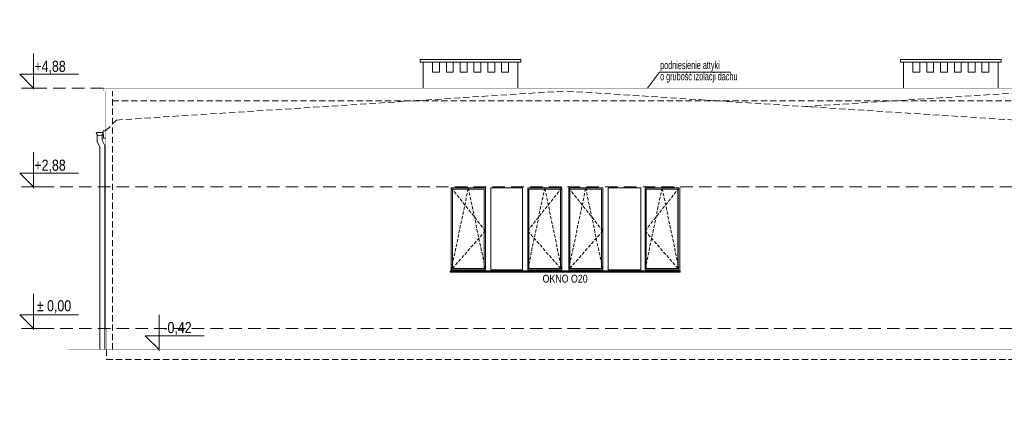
# Model space of a CAD drawing. Header units: millimetres. Extents: x 18880 to 99371, y -5529 to 27899.
# Tile 78 of 158: x 39505 to 41501, y 3894 to 4672. Entities that reach past the tile are written whole.
import ezdxf

# ---------------------------------------------------------------- set-up
doc = ezdxf.new("R2010")
doc.units = ezdxf.units.MM
doc.linetypes.add('DASHED', pattern=[19.05, 12.7, -6.35])
for name, color, linetype, lineweight in [('AA_OPIS', 2, 'Continuous', 0), ('AA_WIDOK', 254, 'Continuous', 0), ('AA_WYMIAROWANIE_WEW', 253, 'Continuous', 0)]:
    doc.layers.add(name, color=color, linetype=linetype, lineweight=lineweight)
doc.styles.add('ARIAL', font='arial.ttf')
doc.styles.add('DIM07', font='romans.shx', dxfattribs={"width": 0.7})
doc.styles.add('Dimensions', font='arial.ttf', dxfattribs={"width": 0.8})
doc.dimstyles.new('Rzędne__wierzch', dxfattribs={"dimtxt": 15, "dimasz": 0.75, "dimexe": 8, "dimexo": 0, "dimgap": 0, "dimtad": 0, "dimjust": 2, "dimtih": 1, "dimtoh": 1, "dimlfac": 0.01, "dimzin": 1, "dimtxsty": 'Dimensions', "dimblk": 'KOTA', "dimcen": 0, "dimse1": 1, "dimse2": 1, "dimsd1": 1, "dimclrd": 256, "dimclre": 256, "dimclrt": 256, "dimazin": 0, "dimtfac": 1, "dimtofl": 0, "dimtmove": 2, "dimatfit": 2, "dimldrblk": 'NONE', "dimfxl": 1, "dimlwd": -1, "dimlwe": -1, "dimarcsym": 0})

# ---------------------------------------------------------------- blocks, each defined once
blk = doc.blocks.new('KOTA')
at = {"ltscale": 100}
blk.add_lwpolyline([(62.5, 0), (0, 0), (25, 25), (25, -81)], dxfattribs=at)
blk = doc.blocks.new('*D588')
at = {"layer": 'AA_WYMIAROWANIE_WEW', "transparency": 16777216}
blk.add_line((39533.2, 4043.2), (39533.2, 4044.4), dxfattribs=at)
at = {"layer": 'Defpoints', "color": 0, "transparency": 16777216}
for p in [(39533.2, 4045.5), (39549.4, 4045.5), (39560.9, 4037.9)]:
    blk.add_point(p, dxfattribs=at)
at = {"layer": 'AA_WYMIAROWANIE_WEW', "transparency": 16777216, "xscale": 1.125, "yscale": 1.125, "zscale": 1.125, "rotation": 90}
blk.add_blockref('KOTA', (39533.2, 4045.5), dxfattribs=at)
at = {"layer": 'AA_WYMIAROWANIE_WEW', "lineweight": 0, "transparency": 16777216, "insert": (39571, 4089.8), "char_height": 22.5, "attachment_point": 5, "style": 'Dimensions'}
blk.add_mtext(' %%P{\\fArial|b0|i0|c238|p34; }0,00', dxfattribs=at)
blk = doc.blocks.new('_None')
blk = doc.blocks.new('*D589')
at = {"layer": 'AA_WYMIAROWANIE_WEW', "transparency": 16777216}
blk.add_line((39533.2, 4330.7), (39533.2, 4331.9), dxfattribs=at)
at = {"layer": 'Defpoints', "color": 0, "transparency": 16777216}
for p in [(39533.2, 4333), (39542.9, 4333), (39508.4, 4045.5)]:
    blk.add_point(p, dxfattribs=at)
at = {"layer": 'AA_WYMIAROWANIE_WEW', "transparency": 16777216, "xscale": 1.125, "yscale": 1.125, "zscale": 1.125, "rotation": 90}
blk.add_blockref('KOTA', (39533.2, 4333), dxfattribs=at)
at = {"layer": 'AA_WYMIAROWANIE_WEW', "lineweight": 0, "transparency": 16777216, "insert": (39566.5, 4375), "char_height": 22.5, "attachment_point": 5, "style": 'Dimensions'}
blk.add_mtext('+2,88', dxfattribs=at)
blk = doc.blocks.new('*D590')
at = {"layer": 'AA_WYMIAROWANIE_WEW', "transparency": 16777216}
blk.add_line((39533.2, 4531.3), (39533.2, 4532.4), dxfattribs=at)
at = {"layer": 'Defpoints', "color": 0, "transparency": 16777216}
for p in [(39533.2, 4533.5), (39542.9, 4533.5), (39508.4, 4045.5)]:
    blk.add_point(p, dxfattribs=at)
at = {"layer": 'AA_WYMIAROWANIE_WEW', "transparency": 16777216, "xscale": 1.125, "yscale": 1.125, "zscale": 1.125, "rotation": 90}
blk.add_blockref('KOTA', (39533.2, 4533.5), dxfattribs=at)
at = {"layer": 'AA_WYMIAROWANIE_WEW', "lineweight": 0, "transparency": 16777216, "insert": (39566.5, 4575.6), "char_height": 22.5, "attachment_point": 5, "style": 'Dimensions'}
blk.add_mtext('+4,88', dxfattribs=at)
blk = doc.blocks.new('*D597')
at = {"layer": 'AA_WYMIAROWANIE_WEW', "transparency": 16777216}
blk.add_line((39787.6, 4000.7), (39787.6, 4001.9), dxfattribs=at)
at = {"layer": 'Defpoints', "color": 0, "transparency": 16777216}
for p in [(39782.7, 4003), (39787.6, 4003), (39750.2, 3894)]:
    blk.add_point(p, dxfattribs=at)
at = {"layer": 'AA_WYMIAROWANIE_WEW', "transparency": 16777216, "xscale": 1.125, "yscale": 1.125, "zscale": 1.125, "rotation": 90}
blk.add_blockref('KOTA', (39787.6, 4003), dxfattribs=at)
at = {"layer": 'AA_WYMIAROWANIE_WEW', "lineweight": 0, "transparency": 16777216, "insert": (39825, 4045.6), "char_height": 22.5, "attachment_point": 5, "style": 'Dimensions'}
blk.add_mtext('-0,42', dxfattribs=at)
blk = doc.blocks.new('*D598')
at = {"layer": 'AA_WYMIAROWANIE_WEW', "transparency": 16777216}
blk.add_line((39086.2, 4599.7), (39086.2, 4600.9), dxfattribs=at)
at = {"layer": 'Defpoints', "color": 0, "transparency": 16777216}
for p in [(39086.2, 4602), (39095.9, 4602), (39611.3, 4045.5)]:
    blk.add_point(p, dxfattribs=at)
at = {"layer": 'AA_WYMIAROWANIE_WEW', "transparency": 16777216, "xscale": 1.125, "yscale": 1.125, "zscale": 1.125, "rotation": 90}
blk.add_blockref('KOTA', (39086.2, 4602), dxfattribs=at)
at = {"layer": 'AA_WYMIAROWANIE_WEW', "lineweight": 0, "transparency": 16777216, "insert": (39119.6, 4644), "char_height": 22.5, "attachment_point": 5, "style": 'Dimensions'}
blk.add_mtext('+5,56', dxfattribs=at)
blk = doc.blocks.new('*D599')
at = {"layer": 'AA_WYMIAROWANIE_WEW', "transparency": 16777216}
blk.add_line((39077, 4051.3), (39077, 4052.4), dxfattribs=at)
at = {"layer": 'Defpoints', "color": 0, "transparency": 16777216}
for p in [(39077, 4053.5), (39086.7, 4053.5), (39611.3, 4045.5)]:
    blk.add_point(p, dxfattribs=at)
at = {"layer": 'AA_WYMIAROWANIE_WEW', "transparency": 16777216, "xscale": 1.125, "yscale": 1.125, "zscale": 1.125, "rotation": 90}
blk.add_blockref('KOTA', (39077, 4053.5), dxfattribs=at)
at = {"layer": 'AA_WYMIAROWANIE_WEW', "lineweight": 0, "transparency": 16777216, "insert": (39110.3, 4095.6), "char_height": 22.5, "attachment_point": 5, "style": 'Dimensions'}
blk.add_mtext('+0,08', dxfattribs=at)

msp = doc.modelspace()

# ---------------------------------------------------------------- linework, layer by layer
at = {"layer": 'AA_OPIS'}
msp.add_lwpolyline([(40778.2456, 4533.54791), (40802.40468, 4566.01087), (40945.65944, 4566.01087)], dxfattribs=at)
at = {"layer": 'AA_OPIS', "linetype": 'DASHED', "ltscale": 0.5}
for points in [[(40380.15638, 4330.98552), (40449.28971, 4243.92314), (40380.15638, 4164.92314), (40414.72305, 4330.98552), (40449.28971, 4164.92314)], [(40604.15638, 4330.98552), (40535.02305, 4243.92314), (40604.15638, 4164.92314), (40569.58971, 4330.98552), (40535.02305, 4164.92314)], [(40618.15638, 4330.98552), (40687.28971, 4243.92314), (40618.15638, 4164.92314), (40652.72305, 4330.98552), (40687.28971, 4164.92314)], [(40842.15638, 4330.98552), (40773.02305, 4243.92314), (40842.15638, 4164.92314), (40807.58971, 4330.98552), (40773.02305, 4164.92314)]]:
    msp.add_lwpolyline(points, dxfattribs=at)
at = {"layer": 'AA_WIDOK'}
for points in [[(40317.15638, 4585.7653), (40317.15638, 4591.7653), (40521.15638, 4591.7653), (40521.15638, 4585.7653)], [(40342.15638, 4565.7653), (40342.15638, 4585.7653), (40356.15638, 4585.7653), (40356.15638, 4565.7653)], [(40370.15638, 4565.7653), (40370.15638, 4585.7653), (40384.15638, 4585.7653), (40384.15638, 4565.7653)], [(40398.15638, 4565.7653), (40398.15638, 4585.7653), (40412.15638, 4585.7653), (40412.15638, 4565.7653)], [(40426.15638, 4565.7653), (40426.15638, 4585.7653), (40440.15638, 4585.7653), (40440.15638, 4565.7653)], [(40454.15638, 4565.7653), (40454.15638, 4585.7653), (40468.15638, 4585.7653), (40468.15638, 4565.7653)], [(40482.15638, 4565.7653), (40482.15638, 4585.7653), (40496.15638, 4585.7653), (40496.15638, 4565.7653)], [(41291.15638, 4585.7653), (41291.15638, 4591.7653), (41495.15638, 4591.7653), (41495.15638, 4585.7653)], [(41316.15638, 4565.7653), (41316.15638, 4585.7653), (41330.15638, 4585.7653), (41330.15638, 4565.7653)], [(41344.15638, 4565.7653), (41344.15638, 4585.7653), (41358.15638, 4585.7653), (41358.15638, 4565.7653)], [(41372.15638, 4565.7653), (41372.15638, 4585.7653), (41386.15638, 4585.7653), (41386.15638, 4565.7653)], [(41400.15638, 4565.7653), (41400.15638, 4585.7653), (41414.15638, 4585.7653), (41414.15638, 4565.7653)], [(41428.15638, 4565.7653), (41428.15638, 4585.7653), (41442.15638, 4585.7653), (41442.15638, 4565.7653)], [(41456.15638, 4565.7653), (41456.15638, 4585.7653), (41470.15638, 4585.7653), (41470.15638, 4565.7653)]]:
    msp.add_lwpolyline(points, close=True, dxfattribs=at)
for points in [[(40323.15638, 4585.7653), (40323.15638, 4533.54791)], [(40515.15638, 4585.7653), (40515.15638, 4533.54791)], [(41297.15638, 4585.7653), (41297.15638, 4533.54791)], [(41489.15638, 4585.7653), (41489.15638, 4533.54791)], [(39674.15638, 4446.55989), (39679.15638, 4446.85989)], [(39675.05476, 4431.58682), (39674.15638, 4446.55989)], [(39675.05476, 4431.58682), (39679.15638, 4431.83292)], [(40380.15638, 4330.98552), (40380.15638, 4164.92314)], [(40449.28971, 4330.98552), (40380.15638, 4330.98552)], [(40382.65638, 4328.48552), (40382.65638, 4167.42314)], [(40446.78971, 4328.48552), (40382.65638, 4328.48552)], [(40446.78971, 4167.42314), (40446.78971, 4328.48552)], [(40449.28971, 4164.92314), (40449.28971, 4330.98552)], [(40460.28971, 4330.98552), (40460.28971, 4164.92314)], [(40524.42305, 4330.98552), (40460.28971, 4330.98552)], [(40524.42305, 4164.92314), (40524.42305, 4330.98552)], [(40535.02305, 4330.98552), (40535.02305, 4164.92314)], [(40604.15638, 4330.98552), (40535.02305, 4330.98552)], [(40537.52305, 4328.48552), (40537.52305, 4167.42314)], [(40601.65638, 4328.48552), (40537.52305, 4328.48552)], [(40601.65638, 4167.42314), (40601.65638, 4328.48552)], [(40604.15638, 4164.92314), (40604.15638, 4330.98552)], [(40618.15638, 4330.98552), (40618.15638, 4164.92314)], [(40687.28971, 4330.98552), (40618.15638, 4330.98552)], [(40620.65638, 4328.48552), (40620.65638, 4167.42314)], [(40684.78971, 4328.48552), (40620.65638, 4328.48552)], [(40684.78971, 4167.42314), (40684.78971, 4328.48552)], [(40687.28971, 4164.92314), (40687.28971, 4330.98552)], [(40698.28971, 4330.98552), (40698.28971, 4164.92314)], [(40764.42305, 4330.98552), (40698.28971, 4330.98552)], [(40764.42305, 4164.92314), (40764.42305, 4330.98552)], [(40773.02305, 4330.98552), (40773.02305, 4164.92314)], [(40842.15638, 4330.98552), (40773.02305, 4330.98552)], [(40775.52305, 4328.48552), (40775.52305, 4167.42314)], [(40839.65638, 4328.48552), (40775.52305, 4328.48552)], [(40839.65638, 4167.42314), (40839.65638, 4328.48552)], [(40842.15638, 4164.92314), (40842.15638, 4330.98552)], [(40380.15638, 4164.92314), (40449.28971, 4164.92314)], [(40382.65638, 4167.42314), (40446.78971, 4167.42314)], [(40460.28971, 4164.92314), (40524.42305, 4164.92314)], [(40535.02305, 4164.92314), (40604.15638, 4164.92314)], [(40537.52305, 4167.42314), (40601.65638, 4167.42314)], [(40618.15638, 4164.92314), (40687.28971, 4164.92314)], [(40620.65638, 4167.42314), (40684.78971, 4167.42314)], [(40698.28971, 4164.92314), (40764.42305, 4164.92314)], [(40773.02305, 4164.92314), (40842.15638, 4164.92314)], [(40775.52305, 4167.42314), (40839.65638, 4167.42314)]]:
    msp.add_lwpolyline(points, dxfattribs=at)
at = {"layer": 'AA_WIDOK', "color": 1, "lineweight": 0, "ltscale": 0.1, "const_width": 2}
for points in [[(39558.17629, 4533.54791), (39508.17629, 4533.54791)], [(39558.17629, 4332.98552), (39508.17629, 4332.98552)], [(39558.37148, 4045.48552), (39508.37148, 4045.48552)]]:
    msp.add_lwpolyline(points, dxfattribs=at)
at = {"layer": 'AA_WIDOK', "color": 251, "linetype": 'DASHED', "lineweight": 0, "ltscale": 2}
for points in [[(39674.15638, 4533.54791), (39510.17712, 4533.54791)], [(44527.56129, 4332.98552), (39510.17712, 4332.98552)], [(44527.56129, 4045.48552), (39508.37148, 4045.48552)]]:
    msp.add_lwpolyline(points, dxfattribs=at)
at = {"layer": 'AA_WIDOK', "color": 4, "const_width": 0.5}
for points in [[(39674.15638, 4533.54791), (41548.15638, 4533.54791)], [(39674.15638, 4527.54791), (39674.15638, 4533.54791)], [(39674.15638, 4527.54791), (41548.15638, 4527.54791)]]:
    msp.add_lwpolyline(points, dxfattribs=at)
at = {"layer": 'AA_WIDOK', "const_width": 0.5}
for points in [[(39679.15638, 4045.48552), (39679.15638, 4527.54791)], [(41543.15638, 4045.48552), (39679.15638, 4045.48552)], [(39681.15638, 4002.98552), (39681.15638, 4045.48552)]]:
    msp.add_lwpolyline(points, dxfattribs=at)
at = {"layer": 'AA_WIDOK', "color": 8, "linetype": 'DASHED'}
for points in [[(39679.15638, 4446.85989), (39700.96846, 4468.67197), (40611.15638, 4527.54791)], [(39693.15638, 4002.98552), (39693.15638, 4527.54791)], [(41543.15638, 4446.85989), (41521.3443, 4468.67197), (40611.15638, 4527.54791)], [(41098.15638, 4496.04608), (41585.15638, 4527.54791)], [(39693.15638, 4507.54791), (44457.15638, 4507.54791)], [(39681.15638, 4002.98552), (39681.15638, 3982.98552), (41541.15638, 3982.98552), (41541.15638, 4002.98552)]]:
    msp.add_lwpolyline(points, dxfattribs=at)
at = {"layer": 'AA_WIDOK', "color": 4}
for points in [[(39661.0942, 4440.04791), (39660.15638, 4443.54791)], [(39660.15638, 4443.54791), (39667.15638, 4443.54791)], [(39663.65638, 4437.48573), (39661.0942, 4440.04791)], [(39662.15638, 4438.98573), (39662.15638, 4424.68513)], [(39667.15638, 4436.54791), (39663.65638, 4437.48573)], [(39667.15638, 4443.54791), (39674.15638, 4443.54791)], [(39670.65638, 4437.48573), (39667.15638, 4436.54791)], [(39673.21856, 4440.04791), (39670.65638, 4437.48573)], [(39672.15638, 4438.98573), (39672.15638, 4427.82766)], [(39673.21856, 4440.04791), (39674.15638, 4443.54791)], [(39662.15638, 4424.68513), (39667.60377, 4414.00597)], [(39667.60377, 4414.00597), (39667.60377, 4002.98552)], [(39672.15638, 4427.82766), (39677.60377, 4417.14851)], [(39677.60377, 4417.14851), (39677.60377, 4002.98552)], [(40378.15638, 4162.13702), (40378.15638, 4162.92314)], [(40378.15638, 4162.92314), (40609.15638, 4162.92314)], [(40609.15638, 4162.13702), (40378.15638, 4162.13702)], [(40378.15638, 4160.42314), (40378.15638, 4162.13702)], [(40609.15638, 4160.42314), (40378.15638, 4160.42314)], [(40378.15638, 4159.92314), (40378.15638, 4160.42314)], [(40609.15638, 4159.92314), (40378.15638, 4159.92314)], [(40609.15638, 4162.92314), (40844.15638, 4162.92314)], [(40844.15638, 4162.13702), (40609.15638, 4162.13702)], [(40844.15638, 4160.42314), (40609.15638, 4160.42314)], [(40844.15638, 4159.92314), (40609.15638, 4159.92314)], [(40844.15638, 4162.92314), (40844.15638, 4162.13702)], [(40844.15638, 4160.42314), (40844.15638, 4162.13702)], [(40844.15638, 4159.92314), (40844.15638, 4160.42314)]]:
    msp.add_lwpolyline(points, dxfattribs=at)
at = {"layer": 'AA_WIDOK', "color": 255, "const_width": 0.3}
for points in [[(40378.15638, 4332.98552), (40844.15638, 4332.98552)], [(40378.15638, 4162.92314), (40378.15638, 4332.98552)], [(40844.15638, 4332.98552), (40844.15638, 4162.92314)]]:
    msp.add_lwpolyline(points, dxfattribs=at)
at = {"layer": 'AA_WIDOK', "color": 3, "const_width": 0.5}
msp.add_lwpolyline([(39603.51116, 4002.98552), (44527.56129, 4002.98552)], dxfattribs=at)

# ---------------------------------------------------------------- texts
at = {"layer": 'AA_OPIS', "insert": (40803.56794, 4544.54804), "char_height": 16, "width": 151.2593731, "attachment_point": 7, "line_spacing_factor": 0.85, "style": 'DIM07'}
msp.add_mtext('{\\fArial Narrow|b0|i0|c238|p34;podniesienie attyki\\Po grubość izolacji dachu}', dxfattribs=at)
at = {"layer": 'AA_OPIS', "insert": (40610.92141, 4154.864), "char_height": 16, "width": 300, "attachment_point": 2, "style": 'ARIAL'}
msp.add_mtext('{\\W0.8;OKNO O20}', dxfattribs=at)

# ---------------------------------------------------------------- dimensions: what is measured, and where the dimension line sits
at = {"layer": 'AA_WYMIAROWANIE_WEW', "lineweight": 0}
for base, p1, p2, picture, middle in [((39086.22869, 4601.97606), (39611.31122, 4045.48552), (39095.94063, 4601.97606), '*D598', (39119.5656, 4643.99366)), ((39533.17629, 4533.54791), (39508.37148, 4045.48552), (39542.88822, 4533.54791), '*D590', (39566.51319, 4575.5655)), ((39533.1762887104, 4332.985522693), (39508.3714794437, 4045.485522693), (39542.8882233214, 4332.985522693), '*D589', (39566.5131942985, 4375.0031184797)), ((39076.98015, 4053.54791), (39611.31122, 4045.48552), (39086.69209, 4053.54791), '*D599', (39110.31706, 4095.5655))]:
    dim = msp.add_linear_dim(base=base, p1=p1, p2=p2, angle=90, dimstyle='Rzędne__wierzch', override={"dimscale": 1.5, "dimpost": '+<>'}, dxfattribs=at)
    dim.commit()
    dim.dimension.update_dxf_attribs({"geometry": picture, "text_midpoint": middle, "dimtype": 160})
for base, p1, p2, text, override, picture, middle in [((39533.17629, 4045.48552), (39560.85652, 4037.93118), (39549.37148, 4045.48552), ' %%P{\\fArial|b0|i0|c238|p34; }0,00', {"dimscale": 1.5, "dimpost": '+ ~<>'}, '*D588', (39571.00319, 4089.7736)), ((39787.61798, 4002.98552), (39750.16069, 3893.98552), (39782.66168, 4002.98552), '-0,42', {"dimscale": 1.5, "dimpost": '- <>'}, '*D597', (39824.97215, 4045.63031))]:
    dim = msp.add_linear_dim(base=base, p1=p1, p2=p2, angle=90, text=text, dimstyle='Rzędne__wierzch', override=override, dxfattribs=at)
    dim.commit()
    dim.dimension.update_dxf_attribs({"geometry": picture, "text_midpoint": middle, "dimtype": 160})

doc.saveas('drawing.dxf')
